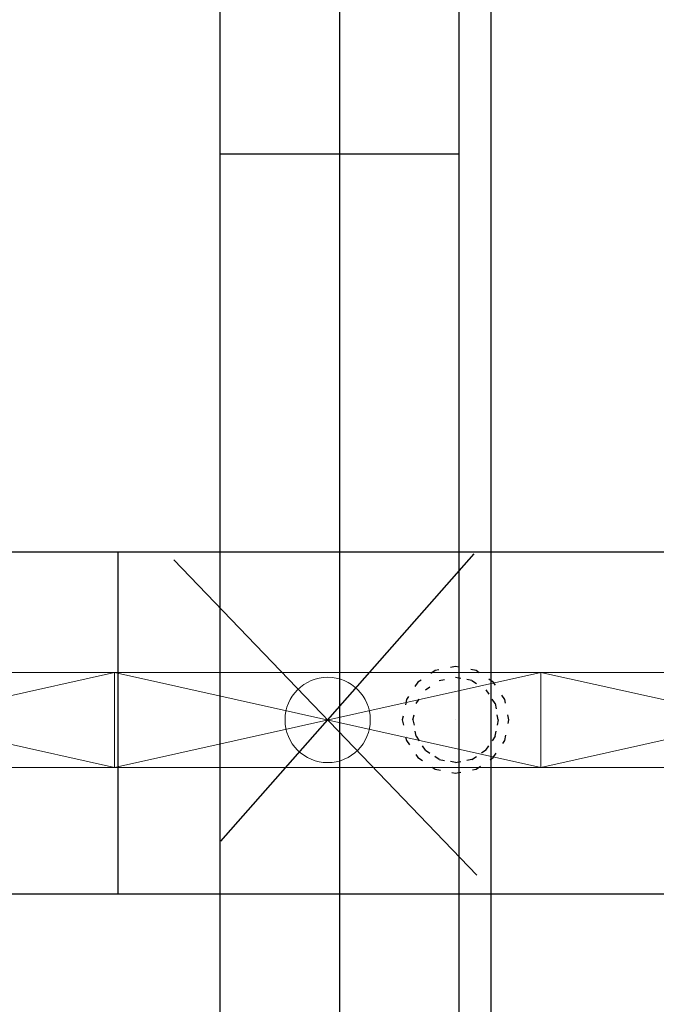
# Model space of a CAD drawing. Header units: centimetres. Extents: x -149939 to 48626, y -46000 to 152985.
# Tile 172 of 256: x -23290 to -21797, y 55336 to 57644. Entities that reach past the tile are written whole.
import ezdxf
from ezdxf import colors
from ezdxf.entities.mleader import LeaderData, LeaderLine
from ezdxf.math import Vec2, Vec3

# ---------------------------------------------------------------- set-up
doc = ezdxf.new("R2010")
doc.units = ezdxf.units.CM
doc.header["$LTSCALE"] = 50
doc.header["$PDMODE"] = 35
doc.header["$PDSIZE"] = 0.1
for name, pattern in [('CADVENT_HIDDEN', [0.8, 0.25, -0.55]), ('Kondygnacja  -0_5$0$HIDDEN', [9.525, 6.35, -3.175]), ('Kondygnacja  -0_5$0$HIDDEN2', [4.7625, 3.175, -1.5875]), ('Osie rzutów$0$DASHDOT2', [12.7, 6.35, -3.175, 0, -3.175])]:
    doc.linetypes.add(name, pattern=pattern)
doc.layers.get('0').update_dxf_attribs({"color": 8})
doc.layers.get('DEFPOINTS').update_dxf_attribs({"color": 8})
for name, color, linetype in [('01-103-Went PP_poziom-0_5$0$L_Nawiew', 7, 'Continuous'), ('bgde-nawiewEXP', 7, 'Continuous'), ('bgde-nawiewHIDDEN', 250, 'Continuous'), ('IS_zmiany 2024', 1, 'Continuous'), ('Kondygnacja  -0_5$0$ARCH_KONSTR_POWYŻEJ RZUTU', 8, 'Kondygnacja  -0_5$0$HIDDEN'), ('Kondygnacja  -0_5$0$ARCH_KONSTR_POWYŻEJ RZUTU_IST', 8, 'Kondygnacja  -0_5$0$HIDDEN2'), ('Osie rzutów$0$ARCH_INFO_OSIE_IST', 8, 'Osie rzutów$0$DASHDOT2'), ('Osie rzutów$0$ARCH_INFO_OSIE_OPISY_IST', 8, 'Continuous')]:
    doc.layers.add(name, color=color, linetype=linetype)
for name, color, linetype, lineweight in [('bgde_nawiewnik', 11, 'Continuous', 5), ('Kondygnacja  -0_5$0$ARCH_INFO_WYMIARY', 8, 'Continuous', 9), ('RFCU', 6, 'Continuous', 30)]:
    doc.layers.add(name, color=color, linetype=linetype, lineweight=lineweight)
doc.styles.add('Kondygnacja  -0_5$0$Romans', font='Romans.shx', dxfattribs={"width": 0.7})
doc.dimstyles.new('Kondygnacja  -0_5$0$Wymiary 1-100', dxfattribs={"dimtxt": 12, "dimasz": 10, "dimexe": 5, "dimexo": 0, "dimgap": 4, "dimtad": 1, "dimrnd": 0.5, "dimzin": 12, "dimdsep": 46, "dimtxsty": 'Kondygnacja  -0_5$0$Romans', "dimblk": 'Kondygnacja  -0_5$0$_Oblique', "dimcen": 10, "dimdle": 10, "dimclrt": 55, "dimazin": 0, "dimtfac": 1, "dimtmove": 1, "dimatfit": 3, "dimfxl": 8, "dimfxlon": 1, "dimtolj": 1, "dimtzin": 0, "dimarcsym": 0})

# ---------------------------------------------------------------- blocks, each defined once
blk = doc.blocks.new('Osie rzutów')
at = {"layer": 'Osie rzutów$0$ARCH_INFO_OSIE_IST', "ltscale": 10}
blk.add_line((9860, 12510), (9860, 4623.26), dxfattribs=at)
blk = doc.blocks.new('Kondygnacja  -0_5$0$konstrukcja istniejąca -0.5')
at = {"layer": 'Kondygnacja  -0_5$0$ARCH_KONSTR_POWYŻEJ RZUTU_IST', "ltscale": 10}
for points in [[(9832, 9825), (9832, 10975)], [(9888, 10975), (9888, 9825)], [(9888, 10232.89), (9832, 10232.89)]]:
    blk.add_lwpolyline(points, dxfattribs=at)
blk = doc.blocks.new('Kondygnacja  -0_5$0$_Oblique')
at = {"color": 0, "linetype": 'ByBlock', "lineweight": -2}
blk.add_line((-0.5, -0.5), (0.5, 0.5), dxfattribs=at)
blk = doc.blocks.new('*D212')
at = {"layer": 'DEFPOINTS', "color": 0}
for p in [(-30586.3, 81900), (-30681.1, 12489.5), (9064, 12489.5)]:
    blk.add_point(p, dxfattribs=at)
at = {"layer": 'Kondygnacja  -0_5$0$ARCH_INFO_WYMIARY', "color": 0, "lineweight": -2}
for p, q in [((-30673.1, 81900), (-30686.1, 81900)), ((-30681.1, 81910), (-30681.1, 12479.5)), ((-30673.1, 12489.5), (-30686.1, 12489.5))]:
    blk.add_line(p, q, dxfattribs=at)
at = {"layer": 'Kondygnacja  -0_5$0$ARCH_INFO_WYMIARY', "color": 0, "linetype": 'ByBlock', "lineweight": -2, "xscale": 10, "yscale": 10, "zscale": 10}
for p, rotation in [((-30681.1, 81900), 90), ((-30681.1, 12489.5), 270)]:
    blk.add_blockref('Kondygnacja  -0_5$0$_Oblique', p, dxfattribs=dict(at, rotation=rotation))
at = {"layer": 'Kondygnacja  -0_5$0$ARCH_INFO_WYMIARY', "color": 55, "insert": (-30691.1, 47194.8), "char_height": 12, "attachment_point": 5, "rotation": 90, "style": 'Kondygnacja  -0_5$0$Romans'}
blk.add_mtext('\\A1;69410.5', dxfattribs=at)
blk = doc.blocks.new('A$C066D7839')
at = {"layer": 'bgde_nawiewnik', "color": 7}
for p, q in [((-50, -11.15), (-50, 11.15)), ((-50, 11.15), (50, 11.15)), ((-50, -11.15), (50, 11.15)), ((50, -11.15), (-50, 11.15)), ((50, 11.15), (50, -11.15)), ((50, -11.15), (-50, -11.15))]:
    blk.add_line(p, q, dxfattribs=at)
blk.add_circle((0, 0), 10, dxfattribs=at)

msp = doc.modelspace()

# ---------------------------------------------------------------- linework, layer by layer
at = {"layer": 'bgde-nawiewEXP', "linetype": 'Continuous'}
msp.add_lwpolyline([(-51077.187, 55595.52), (-9318.667, 55595.52), (-9318.667, 56395.52), (-51077.187, 56395.52), (-51077.187, 55995.517)], close=True, dxfattribs=at)
at = {"layer": 'bgde-nawiewHIDDEN', "linetype": 'CADVENT_HIDDEN'}
for points in [[(-22392.838, 56002.697), (-22383.323, 55954.862), (-22356.226, 55914.309), (-22315.674, 55887.213), (-22267.838, 55877.697), (-22220.003, 55887.213), (-22179.45, 55914.309), (-22152.353, 55954.862), (-22142.838, 56002.697), (-22152.353, 56050.533), (-22179.45, 56091.086), (-22220.003, 56118.182), (-22267.838, 56127.697), (-22315.674, 56118.182), (-22356.226, 56091.086), (-22383.323, 56050.533)], [(-22392.838, 56002.697), (-22383.323, 55954.862), (-22356.226, 55914.309), (-22315.674, 55887.213), (-22267.838, 55877.697), (-22220.003, 55887.213), (-22179.45, 55914.309), (-22152.353, 55954.862), (-22142.838, 56002.697), (-22152.353, 56050.533), (-22179.45, 56091.086), (-22220.003, 56118.182), (-22267.838, 56127.697), (-22315.674, 56118.182), (-22356.226, 56091.086), (-22383.323, 56050.533)], [(-22367.838, 56002.697), (-22360.226, 56040.966), (-22338.549, 56073.408), (-22306.106, 56095.085), (-22267.838, 56102.697), (-22229.57, 56095.085), (-22197.127, 56073.408), (-22175.45, 56040.966), (-22167.838, 56002.697), (-22175.45, 55964.429), (-22197.127, 55931.987), (-22229.57, 55910.31), (-22267.838, 55902.697), (-22306.106, 55910.31), (-22338.549, 55931.987), (-22360.226, 55964.429)]]:
    msp.add_lwpolyline(points, close=True, dxfattribs=at)
for points in [[(-22367.838, 56002.697), (-22360.226, 56040.966), (-22338.549, 56073.408), (-22306.106, 56095.085), (-22267.838, 56102.697), (-22229.57, 56095.085)], [(-22229.57, 56095.085), (-22267.838, 56102.697)], [(-22229.57, 56095.085), (-22197.127, 56073.408), (-22175.45, 56040.966)], [(-22175.45, 56040.966), (-22197.127, 56073.408)], [(-22175.45, 55964.429), (-22167.838, 56002.697), (-22175.45, 56040.966)], [(-22175.45, 56040.966), (-22167.838, 56002.697)], [(-22367.838, 56002.697), (-22360.226, 55964.429), (-22338.549, 55931.987), (-22306.106, 55910.31), (-22267.838, 55902.697), (-22229.57, 55910.31)], [(-22229.57, 55910.31), (-22197.127, 55931.987), (-22175.45, 55964.429)], [(-22175.45, 55964.429), (-22197.127, 55931.987)], [(-22229.57, 55910.31), (-22267.838, 55902.697)]]:
    msp.add_lwpolyline(points, dxfattribs=at)
at = {"layer": 'bgde-nawiewHIDDEN'}
msp.add_lwpolyline([(-22267.838, 56002.697), (-22267.838, 56002.697)], dxfattribs=at)
at = {"layer": 'IS_zmiany 2024'}
for p, q in [((-23060, 56395.52), (-23060, 55595.52)), ((-22218.278, 55638.545, 742.119), (-22928.278, 56378.189, 742.119)), ((-22818.278, 55718.545, 742.119), (-22224.661, 56392.065, 742.119))]:
    msp.add_line(p, q, dxfattribs=at)
at = {"layer": 'IS_zmiany 2024', "color": 30, "lineweight": 30}
msp.add_lwpolyline([(-47160, 65000), (-22185, 65000), (-22185, 52985), (-47160, 52985)], close=True, dxfattribs=at)

# ---------------------------------------------------------------- block references
at = {"layer": '01-103-Went PP_poziom-0_5$0$L_Nawiew', "xscale": 10, "yscale": 10, "zscale": 10}
for p in [(-23567.836, 56002.697, 742.119), (-22567.836, 56002.697, 742.119), (-21567.836, 56002.697, 742.119)]:
    msp.add_blockref('A$C066D7839', p, dxfattribs=at)
at = {"layer": 'Kondygnacja  -0_5$0$ARCH_KONSTR_POWYŻEJ RZUTU', "xscale": 10, "yscale": 10, "zscale": 10}
msp.add_blockref('Kondygnacja  -0_5$0$konstrukcja istniejąca -0.5', (-121140, -45000), dxfattribs=at)
at = {"layer": 'Osie rzutów$0$ARCH_INFO_OSIE_OPISY_IST', "color": 30, "xscale": 10, "yscale": 10, "zscale": 10}
msp.add_blockref('Osie rzutów', (-121140, -45000), dxfattribs=at)

# ---------------------------------------------------------------- dimensions: what is measured, and where the dimension line sits
at = {"layer": 'Kondygnacja  -0_5$0$ARCH_INFO_WYMIARY'}
dim = msp.add_linear_dim(base=(-30681.114, 12489.5), p1=(-30586.301, 81900), p2=(9064, 12489.5), angle=90, dimstyle='Kondygnacja  -0_5$0$Wymiary 1-100', dxfattribs=at)
dim.commit()
dim.dimension.update_dxf_attribs({"geometry": '*D212', "text_midpoint": (-30691.114, 47194.75)})

# ---------------------------------------------------------------- leaders
at = {"layer": 'RFCU', "color": 94, "lineweight": 0}
ml = msp.add_multileader_mtext('Standard', dxfattribs=at)
ml.set_content('{\\fArial CE|b0|i0|c238|p34;\\C94;Odłączenie od szafki RFCU098.7 klimakonwektora 40\\Pz podłączeniem klimakonwektora 47}')
ml.set_leader_properties()
ml.build(insert=Vec2(0, 0))
ml.multileader.update_dxf_attribs({"text_right_attachment_type": 6, "dogleg_length": 0.36, "arrow_head_size": 320})
ctx = ml.context
ctx.base_point, ctx.char_height, ctx.arrow_head_size, ctx.plane_origin = Vec3(-34672.945, 53832.229, 742.119), 300, 320, Vec3(-30907.938, 51209.332, 742.119)
ctx.right_attachment, ctx.text_align_type = 6, 2
notes = []
notes.append((ctx, [(1, (1, 1, 0), (-24692.46, 53635.572, 742.119), (-1, 0), 0.36, [(0, [(-16510, 57480, 742.119)], 0, []), (1, [(-28530, 57500, 742.119)], 0, [])])]))
ctx.mtext.insert, ctx.mtext.alignment, ctx.mtext.flow_direction = Vec3(-24694.82, 54028.887, 742.119), 3, 5
for ctx, leaders in notes:
    for number, flags, end, landing, length, lines in leaders:
        leader = LeaderData()
        leader.index, (leader.has_last_leader_line, leader.has_dogleg_vector, leader.attachment_direction) = number, flags
        leader.last_leader_point, leader.dogleg_vector, leader.dogleg_length = Vec3(end), Vec3(landing), length
        for number, points, colour, breaks in lines:
            line = LeaderLine()
            line.index, line.vertices, line.color, line.breaks = number, Vec3.list(points), colors.encode_raw_color(colour), breaks
            leader.lines.append(line)
        ctx.leaders.append(leader)

doc.saveas('drawing.dxf')
